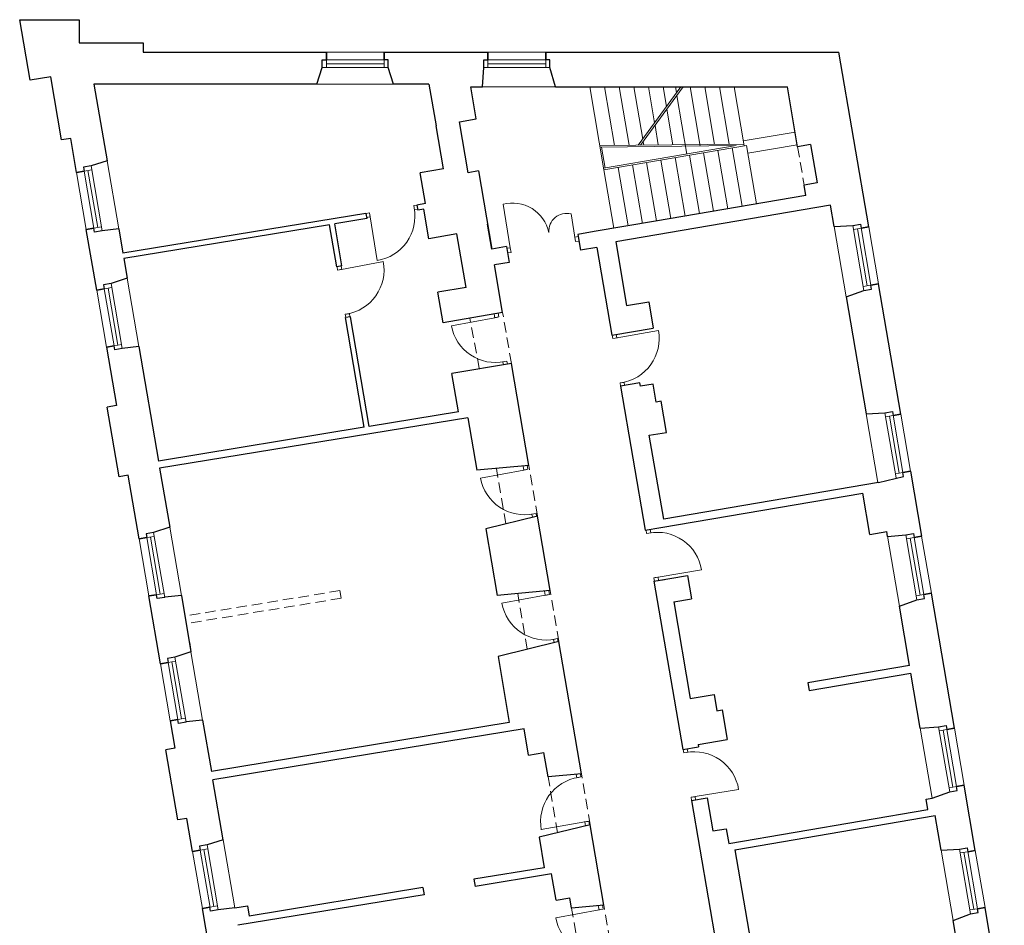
# Model space of a CAD drawing. Header units: millimetres. Extents: x 6904000 to 7075021, y 297772 to 407623.
# Tile 68 of 91: x 7070188 to 7071141, y 323197 to 324074. Entities that reach past the tile are written whole.
import ezdxf

# ---------------------------------------------------------------- set-up
doc = ezdxf.new("R2010")
doc.units = ezdxf.units.MM
doc.linetypes.add('MCS - 2 piętro - koncepcja (2026.04.17)_do wysłania$0$DASHED', pattern=[19.05, 12.7, -6.35])
for name, color, linetype, lineweight in [('MCS - 2 piętro - koncepcja (2026.04.17)_do wysłania$0$Drzwi i okna', 8, 'Continuous', 9), ('MCS - 2 piętro - koncepcja (2026.04.17)_do wysłania$0$Przekrojowa', 8, 'Continuous', 25), ('MCS - 2 piętro - koncepcja (2026.04.17)_do wysłania$0$Ramka', 8, 'Continuous', 9), ('MCS - 2 piętro - koncepcja (2026.04.17)_do wysłania$0$Widokowa', 8, 'Continuous', 9)]:
    doc.layers.add(name, color=color, linetype=linetype, lineweight=lineweight)

# ---------------------------------------------------------------- blocks, each defined once
blk = doc.blocks.new('MCS - 2 piętro - koncepcja (2026.04.17)_do wysłania$0$zw$2918')
at = {"layer": 'MCS - 2 piętro - koncepcja (2026.04.17)_do wysłania$0$Drzwi i okna', "color": 0}
for p, q in [((763.4, -360), (769.2, -359.1)), ((764.8, -368.9), (763.4, -360)), ((950.2, -441.6), (936.3, -357.3)), ((677.6, -373.9), (670.5, -375.1)), ((679, -382.8), (677.6, -373.9)), ((764.7, -367.9), (770.3, -367)), ((1076.8, -429.8), (1067.9, -376)), ((671.9, -383), (678.9, -381.8)), ((678.9, -381.8), (692.5, -466.2)), ((1075.3, -420.9), (1081.8, -419.8)), ((1075.3, -420.9), (1076.8, -429.8)), ((1076.8, -429.8), (1083.3, -428.7)), ((950.2, -441.6), (943.7, -442.7)), ((951.7, -450.5), (945.2, -451.6)), ((950.2, -441.6), (951.7, -450.5)), ((620.3, -484.1), (704.4, -468.5)), ((615.9, -484.8), (614.8, -478.3)), ((624.8, -483.3), (615.9, -484.8)), ((623.8, -483.5), (622.7, -477)), ((639.5, -569), (630.7, -570.5)), ((630.7, -570.5), (631.8, -576.8)), ((639.7, -575.5), (638.6, -569.1)), ((919, -570.3), (920.3, -577.2)), ((928.1, -575.7), (926.8, -568.6)), ((920.3, -577.2), (836.2, -592.7)), ((919.3, -577.4), (928.1, -575.7)), ((1153.2, -616.9), (1237.4, -602)), ((1156.7, -616.3), (1155.6, -609.8)), ((1148.8, -617.6), (1147.7, -611.1)), ((1157.7, -616.2), (1148.8, -617.6)), ((935, -662.8), (943.9, -661.2)), ((936, -662.7), (937, -668.3)), ((943.9, -661.2), (944.9, -667)), ((1171.8, -701.9), (1162.9, -703.4)), ((1162.9, -703.4), (1164, -709.8)), ((1171.8, -708.5), (1170.8, -702.1)), ((976.6, -872), (892.5, -887.5)), ((975.4, -865.1), (976.6, -872)), ((975.6, -872.2), (984.5, -870.6)), ((984.5, -870.6), (983.2, -863.5)), ((991.4, -957.7), (1000.2, -956.1)), ((992.3, -957.5), (993.4, -963.1)), ((1000.2, -956.1), (1001.3, -961.8)), ((1214.4, -995), (1213.3, -988.5)), ((1222.3, -993.7), (1221.2, -987.2)), ((1223.3, -993.5), (1214.4, -995)), ((1236.4, -1079.4), (1320.8, -1065.5)), ((1237.4, -1079.3), (1228.5, -1080.7)), ((1228.5, -1080.7), (1229.6, -1087.1)), ((1237.5, -1085.8), (1236.4, -1079.4)), ((1026, -1113.1), (1024.7, -1106)), ((1018.1, -1114.5), (934, -1130)), ((1016.6, -1106.5), (1018.1, -1114.5)), ((1017.1, -1114.7), (1026, -1113.1)), ((1032.8, -1200.2), (1041.7, -1198.5)), ((1033.8, -1200), (1035, -1206.3)), ((1041.7, -1198.5), (1042.8, -1204.4)), ((1286.2, -1419.9), (1285.2, -1413.4)), ((1295.1, -1418.5), (1286.2, -1419.9)), ((1294.1, -1418.6), (1293, -1412.1)), ((1079.3, -1467.8), (1078.1, -1461.3)), ((1078.3, -1468), (1087.1, -1466.4)), ((1087.1, -1466.4), (1086.1, -1460.7)), ((1309.2, -1504.2), (1300.4, -1505.7)), ((1300.4, -1505.7), (1301.4, -1512.1)), ((1308.2, -1504.4), (1392.6, -1490.5)), ((1309.3, -1510.8), (1308.2, -1504.4)), ((1094.6, -1553.4), (1010.4, -1568.4)), ((1093.6, -1553.5), (1102.4, -1552)), ((1095.9, -1561.1), (1094.6, -1553.4)), ((1102.4, -1552), (1103.7, -1559.1)), ((1120.8, -1715.6), (1122.3, -1723.7)), ((1130.1, -1722.2), (1128.8, -1714.9)), ((1122.3, -1723.7), (1038.2, -1739.1)), ((1121.3, -1723.8), (1130.1, -1722.2))]:
    blk.add_line(p, q, dxfattribs=at)
at = {"layer": 'MCS - 2 piętro - koncepcja (2026.04.17)_do wysłania$0$Drzwi i okna', "color": 0, "ltscale": 1.6}
for centre, radius, start, end in [((954.4, -427), 72.1, 11.9188, 104.5567), ((678.9, -380.6), 86.7, 279.0709, 10.6815), ((1059.5, -409.7), 34.7, 75.9366, 184.1291), ((619.1, -484.5), 86.7, 278.9985, 10.6091), ((921.5, -577.1), 86.7, 190.2929, 281.9036), ((1152, -617.3), 86.7, 278.5629, 10.1735), ((977.9, -872), 86.7, 190.2929, 281.9036), ((1235.2, -1079.4), 86.7, 9.2331, 100.8437), ((1019.4, -1114.5), 86.7, 190.2929, 281.9036), ((1307, -1504.4), 86.7, 9.2331, 100.8437), ((1095.7, -1553), 86.7, 98.6519, 190.2626), ((1123.5, -1723.6), 86.7, 190.2929, 281.9036)]:
    blk.add_arc(centre, radius, start, end, dxfattribs=at)
at = {"layer": 'MCS - 2 piętro - koncepcja (2026.04.17)_do wysłania$0$Drzwi i okna', "color": 0}
for centre, start, end in [((755.5, -366), 187.546, 190.8446), ((621.9, -492.7), 278.1438, 281.4424), ((937.8, -653.4), 98.7681, 102.0666), ((1154.7, -625.5), 277.7082, 281.0068), ((994.1, -948.3), 98.7681, 102.0666), ((1220.4, -1002.9), 277.7082, 281.0068), ((1035.6, -1190.7), 98.7681, 102.0666), ((1292.2, -1427.9), 277.7082, 281.0068), ((1084.2, -1475.9), 278.4889, 281.7875), ((1139.7, -1799.9), 98.7681, 102.0666)]:
    blk.add_arc(centre, 78.2, start, end, dxfattribs=at)
at = {"layer": 'MCS - 2 piętro - koncepcja (2026.04.17)_do wysłania$0$Przekrojowa', "color": 0, "ltscale": 1.6}
for p, q in [((20.1, -117.3), (0, 0)), ((0, 0), (115, 0)), ((115, 0), (115, -45)), ((115, -45), (239, -45)), ((239, -45), (239, -63)), ((239, -63), (594, -63)), ((706, -63), (907, -63)), ((1019, -63), (1586.8, -63)), ((1644.6, -401), (1586.8, -63)), ((575.7, -125), (586.2, -92.8)), ((724.3, -125), (713.8, -92.8)), ((896.4, -129.9), (899.2, -92.8)), ((1038.1, -129.9), (1026.8, -92.8)), ((60.2, -110.4), (20.1, -117.3)), ((81.1, -232.8), (60.2, -110.4)), ((575.7, -125), (143.8, -125)), ((143.8, -125), (169.2, -273.1)), ((792.8, -125), (724.3, -125)), ((792.8, -125), (806.6, -205.4)), ((884.5, -192.1), (873.9, -129.9)), ((873.9, -129.9), (896.4, -129.9)), ((1038.1, -129.9), (1048.7, -129.9)), ((1048.7, -129.9), (1487.3, -129.9)), ((1506.9, -246.1), (1487.3, -129.9)), ((820.8, -288.6), (806.6, -205.4)), ((852, -197.7), (884.5, -192.1)), ((868.8, -296.3), (852, -197.7)), ((98.9, -229.8), (81.1, -232.8)), ((110.2, -295.8), (98.9, -229.8)), ((1531.7, -241.8), (1506.9, -246.1)), ((1531.7, -241.8), (1544.4, -315.9)), ((169.2, -273.1), (138.2, -283.2)), ((820.8, -288.6), (776, -296.3)), ((786.2, -356.1), (776, -296.3)), ((888.5, -292.9), (868.8, -296.3)), ((888.5, -292.9), (914.4, -444.3)), ((1544.4, -315.9), (1519.4, -320.2)), ((1522.7, -340.3), (1519.4, -320.2)), ((1522.7, -340.3), (1231.6, -390.1)), ((786.2, -356.1), (769.2, -358.9)), ((769.2, -358.9), (770.9, -369)), ((1570.5, -359.3), (1154.5, -430.4)), ((1577.8, -400.7), (1570.5, -359.3)), ((670.5, -375.1), (199.8, -452.3)), ((670.5, -375.1), (672.2, -385.2)), ((782.8, -367), (770.9, -369)), ((792.5, -424.2), (782.8, -367)), ((600.2, -397), (201.5, -462.3)), ((614.1, -478.4), (600.2, -397)), ((672.2, -385.2), (610.1, -395.3)), ((624, -476.8), (610.1, -395.3)), ((914.4, -444.3), (906.1, -395.8)), ((1231.6, -390.1), (1112.7, -410.4)), ((1577.8, -400.7), (1613.9, -398.4)), ((149.1, -523.5), (129, -406.2)), ((191.8, -405.2), (159.6, -408.7)), ((191.8, -405.2), (199.8, -452.3)), ((846.8, -414.9), (792.5, -424.2)), ((864.5, -518.4), (846.8, -414.9)), ((1112.7, -410.4), (1081.1, -415.8)), ((1081.1, -415.8), (1086.3, -446.4)), ((1154.5, -430.4), (1175.6, -553.6)), ((943.1, -439.4), (914.4, -444.3)), ((943.1, -439.4), (948.3, -470)), ((1117.9, -441), (1086.3, -446.4)), ((1117.9, -441), (1147.1, -611.2)), ((201.5, -462.3), (208.1, -500.8)), ((948.3, -470), (919.7, -474.9)), ((935.4, -567.2), (919.7, -474.9)), ((624, -476.8), (614.1, -478.4)), ((208.1, -500.8), (177.1, -510.9)), ((1706.6, -763.8), (1663.4, -511.4)), ((864.5, -518.4), (810.2, -527.7)), ((820.4, -586.8), (810.2, -527.7)), ((1600.9, -536.9), (1635.4, -524.1)), ((1175.6, -553.6), (1218.5, -546.3)), ((1218.5, -546.3), (1227.3, -597.5)), ((1600.9, -536.9), (1639.6, -763.5)), ((935.4, -567.2), (820.4, -586.8)), ((640.8, -575.3), (631, -576.9)), ((667.3, -789.3), (631, -576.9)), ((677.2, -787.7), (640.8, -575.3)), ((1147.1, -611.2), (1227.3, -597.5)), ((168, -633.9), (187.4, -747.3)), ((230.7, -632.9), (198.5, -636.4)), ((230.7, -632.9), (268.6, -854.6)), ((952.3, -665.7), (837.2, -685.4)), ((986, -863), (952.3, -665.7)), ((849.8, -759.3), (837.2, -685.4)), ((1201.3, -703.4), (1164, -709.8)), ((1202.4, -709.9), (1201.3, -703.4)), ((1164, -709.8), (1211.7, -988.7)), ((1226.8, -705.7), (1202.4, -709.9)), ((1232.8, -740.6), (1226.8, -705.7)), ((1242.7, -738.9), (1232.8, -740.6)), ((1253, -799.1), (1242.7, -738.9)), ((187.4, -747.3), (169.6, -750.3)), ((192.7, -885.4), (169.6, -750.3)), ((849.8, -759.3), (677.2, -787.7)), ((1639.6, -763.5), (1676, -761.1)), ((867.8, -770.8), (271, -868.7)), ((867.8, -770.8), (885.2, -872.3)), ((667.3, -789.3), (268.6, -854.6)), ((1219.4, -804.8), (1253, -799.1)), ((1182.4, -817.2), (1182.4, -817.2)), ((1247.4, -967.4), (1219.4, -804.8)), ((271, -868.7), (290.5, -982.8)), ((986, -863), (885.2, -872.3)), ((1725.5, -874.2), (1747, -1000.4)), ((210.4, -882.3), (192.7, -885.4)), ((231.5, -1005.5), (210.4, -882.3)), ((1663.3, -896.3), (1247.4, -967.4)), ((1242.1, -983.5), (1633.1, -916.7)), ((1646.8, -996.7), (1633.1, -916.7)), ((1002.9, -961.6), (902.6, -986)), ((1027.5, -1105.5), (1002.9, -961.6)), ((290.5, -982.8), (259.5, -992.9)), ((902.6, -986), (924.6, -1115)), ((1211.7, -988.7), (1242.1, -983.5)), ((1646.8, -996.7), (1679.4, -991.1)), ((1681, -1001), (1679.4, -991.1)), ((1681, -1001), (1716.4, -997.7)), ((1228.6, -1087.3), (1259, -1082.1)), ((1228.6, -1087.3), (1248.8, -1083.8)), ((1259, -1082.1), (1293.5, -1076.2)), ((1293.5, -1076.2), (1301.3, -1121.5)), ((1027.5, -1105.5), (924.6, -1115)), ((1228.6, -1087.3), (1284.5, -1413.5)), ((272.8, -1247), (250.4, -1115.9)), ((313.1, -1114.9), (280.9, -1118.4)), ((313.1, -1114.9), (331.8, -1224.3)), ((1266.8, -1127.4), (1301.3, -1121.5)), ((1704.1, -1135.7), (1737.9, -1123.4)), ((1810.6, -1372), (1765.9, -1110.8)), ((1266.8, -1127.4), (1298.9, -1314.7)), ((1723.7, -1250.3), (1704.1, -1135.7)), ((328.7, -1206.3), (331.8, -1224.3)), ((1044.3, -1204), (926.5, -1232.8)), ((1088.2, -1460.3), (1044.3, -1204)), ((331.8, -1224.3), (300.8, -1234.4)), ((926.5, -1232.8), (948.4, -1361.1)), ((1723.7, -1250.3), (1526.9, -1284)), ((1529.3, -1298.8), (1726.2, -1265.1)), ((1744.4, -1371.7), (1726.2, -1265.1)), ((1526.9, -1284), (1529.3, -1298.8)), ((1298.9, -1314.7), (1345.2, -1306.8)), ((1345.2, -1306.8), (1350.6, -1338.3)), ((1350.6, -1338.3), (1360.5, -1336.6)), ((1360.5, -1336.6), (1370.3, -1393.8)), ((291.7, -1357.4), (300.8, -1410.7)), ((354.4, -1356.4), (322.2, -1359.9)), ((354.4, -1356.4), (371.4, -1455.7)), ((948.4, -1361.1), (371.4, -1455.7)), ((977.1, -1372.9), (374.1, -1471.7)), ((985.8, -1424), (977.1, -1372.9)), ((1744.4, -1371.7), (1780, -1369.3)), ((300.8, -1410.7), (283, -1413.7)), ((1284.5, -1413.5), (1314.9, -1408.3)), ((1314.1, -1403.4), (1370.3, -1393.8)), ((1314.1, -1403.4), (1314.9, -1408.3)), ((306.3, -1549.7), (283, -1413.7)), ((985.8, -1424), (1015.4, -1419)), ((1023.5, -1466.3), (1015.4, -1419)), ((1088.2, -1460.3), (1023.5, -1466.3)), ((394, -1588), (374.1, -1471.7)), ((1851, -1608.5), (1829.5, -1482.4)), ((1767.7, -1507.6), (1801.4, -1495)), ((1301.4, -1512.1), (1331.8, -1506.9)), ((1301.4, -1512.1), (1349.9, -1795)), ((1331.8, -1506.9), (1342.8, -1571)), ((1755.8, -1509.6), (1767.7, -1507.6)), ((1759.2, -1529.2), (1755.8, -1509.6)), ((1373.3, -1595.2), (1759.2, -1529.2)), ((1385.2, -1607.3), (1773.4, -1541)), ((1784.9, -1608.2), (1773.4, -1541)), ((324, -1546.7), (306.3, -1549.7)), ((335, -1610.7), (324, -1546.7)), ((1105, -1558.9), (1005.9, -1583.1)), ((1131.6, -1714.6), (1105, -1558.9)), ((1342.8, -1571), (1368.4, -1566.6)), ((1368.4, -1566.6), (1373.3, -1595.2)), ((394, -1588), (363, -1598.1)), ((1005.9, -1583.1), (1016, -1642.1)), ((1385.2, -1607.3), (1415.4, -1783.7)), ((1784.9, -1608.2), (1820.4, -1605.9)), ((1016, -1642.1), (879.6, -1664.5)), ((1030.2, -1654), (882, -1678.3)), ((1039, -1705.1), (1030.2, -1654)), ((879.6, -1664.5), (882, -1678.3)), ((783.3, -1694.4), (422.3, -1753.6)), ((780.9, -1680.6), (444.6, -1735.8)), ((780.9, -1680.6), (783.3, -1694.4)), ((416.6, -1720.1), (441.3, -1716.1)), ((441.3, -1716.1), (444.6, -1735.8)), ((1039, -1705.1), (1065.6, -1700.6)), ((1069, -1720.4), (1065.6, -1700.6)), ((1131.6, -1714.6), (1069, -1720.4)), ((375.3, -1846.3), (353.9, -1721.1)), ((416.6, -1720.1), (384.4, -1723.7)), ((1808.1, -1744.1), (1841.9, -1731.6)), ((1907.2, -1936.8), (1869.9, -1718.9)), ((1834, -1895.8), (1808.1, -1744.1))]:
    blk.add_line(p, q, dxfattribs=at)
at = {"layer": 'MCS - 2 piętro - koncepcja (2026.04.17)_do wysłania$0$Przekrojowa', "color": 0}
for p, q in [((594, -78), (594, -63)), ((594, -63), (594, -78)), ((706, -78), (706, -63)), ((706, -63), (706, -78)), ((907, -78), (907, -63)), ((907, -63), (907, -78)), ((1019, -78), (1019, -63)), ((1019, -63), (1019, -78)), ((586.2, -92.8), (586.2, -78)), ((586.2, -78), (594, -78)), ((713.8, -78), (706, -78)), ((713.8, -92.8), (713.8, -78)), ((899.2, -92.8), (899.2, -78)), ((899.2, -78), (907, -78)), ((1026.8, -78), (1019, -78)), ((1026.8, -92.8), (1026.8, -78)), ((138.2, -283.2), (123.6, -285.7)), ((123.6, -285.7), (124.9, -293.3)), ((124.9, -293.3), (110.2, -295.8)), ((110.2, -295.8), (124.9, -293.3)), ((1613.9, -398.4), (1628.5, -395.9)), ((1628.5, -395.9), (1629.8, -403.6)), ((143.8, -403.7), (129, -406.2)), ((129, -406.2), (143.8, -403.7)), ((145.1, -411.4), (143.8, -403.7)), ((159.7, -408.9), (145.1, -411.4)), ((1629.8, -403.6), (1644.6, -401)), ((1644.6, -401), (1629.8, -403.6)), ((177.1, -510.9), (162.5, -513.3)), ((162.5, -513.3), (163.8, -521)), ((1648.7, -513.9), (1663.4, -511.4)), ((1663.4, -511.4), (1648.7, -513.9)), ((1650, -521.6), (1648.7, -513.9)), ((163.8, -521), (149.1, -523.5)), ((149.1, -523.5), (163.8, -521)), ((1635.4, -524.1), (1650, -521.6)), ((182.7, -631.4), (168, -633.9)), ((168, -633.9), (182.7, -631.4)), ((184, -639.1), (182.7, -631.4)), ((198.6, -636.6), (184, -639.1)), ((1676, -761.1), (1690.5, -758.6)), ((1690.5, -758.6), (1691.9, -766.3)), ((1691.9, -766.3), (1706.6, -763.8)), ((1706.6, -763.8), (1691.9, -766.3)), ((1710.7, -876.7), (1725.5, -874.2)), ((1725.5, -874.2), (1710.7, -876.7)), ((1712, -884.4), (1710.7, -876.7)), ((1663.3, -896.3), (1712, -884.4)), ((246.2, -1003), (231.5, -1005.5)), ((231.5, -1005.5), (246.2, -1003)), ((259.5, -992.9), (244.9, -995.4)), ((244.9, -995.4), (246.2, -1003)), ((1716.4, -997.7), (1731, -995.2)), ((1731, -995.2), (1732.3, -1002.9)), ((1732.3, -1002.9), (1747, -1000.4)), ((1747, -1000.4), (1732.3, -1002.9)), ((265.1, -1113.4), (250.4, -1115.9)), ((250.4, -1115.9), (265.1, -1113.4)), ((266.4, -1121.1), (265.1, -1113.4)), ((281, -1118.6), (266.4, -1121.1)), ((1737.9, -1123.4), (1752.5, -1120.9)), ((1751.2, -1113.3), (1765.9, -1110.8)), ((1765.9, -1110.8), (1751.2, -1113.3)), ((1752.5, -1120.9), (1751.2, -1113.3)), ((300.8, -1234.4), (286.2, -1236.8)), ((286.2, -1236.8), (287.5, -1244.5)), ((287.5, -1244.5), (272.8, -1247)), ((272.8, -1247), (287.5, -1244.5)), ((306.4, -1354.9), (291.7, -1357.4)), ((291.7, -1357.4), (306.4, -1354.9)), ((307.7, -1362.6), (306.4, -1354.9)), ((322.3, -1360.1), (307.7, -1362.6)), ((1780, -1369.3), (1794.5, -1366.8)), ((1794.5, -1366.8), (1795.9, -1374.5)), ((1795.9, -1374.5), (1810.6, -1372)), ((1810.6, -1372), (1795.9, -1374.5)), ((1814.7, -1484.9), (1829.5, -1482.4)), ((1829.5, -1482.4), (1814.7, -1484.9)), ((1816, -1492.5), (1814.7, -1484.9)), ((1801.4, -1495), (1816, -1492.5)), ((363, -1598.1), (348.4, -1600.6)), ((348.4, -1600.6), (349.7, -1608.2)), ((349.7, -1608.2), (335, -1610.7)), ((335, -1610.7), (349.7, -1608.2)), ((1820.4, -1605.9), (1835, -1603.4)), ((1835, -1603.4), (1836.3, -1611.1)), ((1836.3, -1611.1), (1851, -1608.5)), ((1851, -1608.5), (1836.3, -1611.1)), ((368.6, -1718.6), (353.9, -1721.1)), ((353.9, -1721.1), (368.6, -1718.6)), ((369.9, -1726.3), (368.6, -1718.6)), ((384.5, -1723.8), (369.9, -1726.3)), ((1841.9, -1731.6), (1856.5, -1729.1)), ((1855.2, -1721.5), (1869.9, -1718.9)), ((1869.9, -1718.9), (1855.2, -1721.5)), ((1856.5, -1729.1), (1855.2, -1721.5))]:
    blk.add_line(p, q, dxfattribs=at)
at = {"layer": 'MCS - 2 piętro - koncepcja (2026.04.17)_do wysłania$0$Widokowa', "color": 0, "ltscale": 1.6}
for p, q in [((706, -63), (594, -63)), ((1019, -63), (907, -63)), ((724.3, -125), (575.7, -125)), ((1038.1, -129.9), (896.4, -129.9)), ((1104.1, -129.9), (1131.6, -290.7)), ((1132.5, -129.9), (1152, -243.5)), ((1160.9, -129.9), (1180.3, -243.2)), ((1189.3, -129.9), (1206.7, -231.2)), ((1198.1, -242.9), (1280.4, -129.9)), ((1202.6, -243.2), (1285, -129.9)), ((1217.7, -129.9), (1229.7, -199.6)), ((1246.2, -129.9), (1252.7, -168)), ((1270.2, -129.9), (1272.1, -141.3)), ((1298.6, -129.9), (1318.2, -244.7)), ((1327, -129.9), (1346, -241.4)), ((1355.4, -129.9), (1374.4, -241.1)), ((1383.8, -129.9), (1403.3, -244.3)), ((1273, -146.5), (1292.4, -260.2)), ((1253.6, -173.2), (1265.4, -242.3)), ((1230.6, -204.8), (1237, -242.6)), ((1401.5, -234.5), (1501.9, -217.7)), ((1123.6, -243.8), (1402.8, -240.8)), ((1124.1, -246.8), (1387.5, -243.9)), ((1134.1, -287.3), (1127.1, -246.8)), ((1387.5, -243.9), (1131.1, -287.8)), ((1407.6, -243.5), (1131.6, -290.7)), ((1207.6, -236.4), (1208.7, -242.9)), ((1407.6, -243.5), (1427, -356.7)), ((1410.2, -258.4), (1506.2, -242.4)), ((1297.2, -262.4), (1316.6, -375.6)), ((1324.8, -257.7), (1344.2, -370.8)), ((1352.4, -253), (1371.8, -366.1)), ((1380, -248.3), (1399.4, -361.4)), ((169.2, -273.1), (191.8, -405.2)), ((1159.2, -286), (1178.6, -399.2)), ((1186.8, -281.3), (1206.2, -394.4)), ((1214.4, -276.6), (1233.8, -389.7)), ((1242, -271.9), (1261.4, -385)), ((1269.6, -267.1), (1289, -380.3)), ((110.2, -295.8), (129, -406.2)), ((1131.6, -290.7), (1151, -403.9)), ((1600.9, -536.9), (1577.8, -400.7)), ((1663.4, -511.4), (1644.6, -401)), ((208.1, -500.8), (230.7, -632.9)), ((149.1, -523.5), (168, -633.9)), ((1662.4, -896.5), (1639.6, -763.5)), ((1725.5, -874.2), (1706.6, -763.8)), ((290.5, -982.8), (313.1, -1114.9)), ((231.5, -1005.5), (250.4, -1115.9)), ((1704.1, -1135.7), (1680.9, -1000.1)), ((1765.9, -1110.8), (1747, -1000.4)), ((331.8, -1224.3), (354.4, -1356.4)), ((272.8, -1247), (291.7, -1357.4)), ((1767.6, -1507.4), (1744.4, -1371.7)), ((1829.5, -1482.4), (1810.6, -1372)), ((394, -1588), (416.6, -1720.1)), ((335, -1610.7), (353.9, -1721.1)), ((1808.1, -1744.1), (1784.9, -1608.2)), ((1869.9, -1718.9), (1851, -1608.5))]:
    blk.add_line(p, q, dxfattribs=at)
at = {"layer": 'MCS - 2 piętro - koncepcja (2026.04.17)_do wysłania$0$Widokowa', "color": 0}
for p, q in [((586.2, -92.8), (713.8, -92.8)), ((593.8, -78), (706, -78)), ((594, -78), (594, -92.8)), ((594, -85.4), (706, -85.4)), ((706, -78), (706, -92.8)), ((899.2, -92.8), (1026.8, -92.8)), ((906.8, -78), (1019, -78)), ((907, -78), (907, -92.8)), ((907, -85.4), (1019, -85.4)), ((1019, -78), (1019, -92.8)), ((159.7, -408.9), (138.2, -283.2)), ((124.9, -293.3), (139.5, -290.8)), ((143.8, -403.9), (124.9, -293.3)), ((151.1, -402.5), (132.2, -292.1)), ((1613.9, -398.4), (1635.4, -524.1)), ((143.8, -403.7), (158.4, -401.2)), ((1629.8, -403.6), (1615.2, -406)), ((1622.5, -404.8), (1641.4, -515.2)), ((1629.8, -403.3), (1648.7, -513.9)), ((198.6, -636.6), (177.1, -510.9)), ((1648.7, -513.9), (1634.1, -516.4)), ((163.8, -521), (178.4, -518.5)), ((182.7, -631.6), (163.8, -521)), ((190, -630.2), (171.1, -519.8)), ((182.7, -631.4), (197.3, -628.9)), ((1676, -761.1), (1697.5, -886.9)), ((1691.9, -766.3), (1677.3, -768.8)), ((1684.6, -767.5), (1703.4, -877.9)), ((1691.8, -766.1), (1710.7, -876.7)), ((1710.7, -876.7), (1696.1, -879.2)), ((246.2, -1003), (260.8, -1000.5)), ((265.2, -1113.6), (246.2, -1003)), ((272.4, -1112.2), (253.5, -1001.8)), ((281, -1118.6), (259.5, -992.9)), ((1716.4, -997.7), (1737.9, -1123.4)), ((1732.3, -1002.9), (1717.7, -1005.4)), ((1725, -1004.1), (1743.9, -1114.5)), ((1732.3, -1002.6), (1751.2, -1113.3)), ((265.1, -1113.4), (279.7, -1110.9)), ((1751.2, -1113.3), (1736.6, -1115.8)), ((322.3, -1360.1), (300.8, -1234.4)), ((287.5, -1244.5), (302.1, -1242)), ((306.5, -1355.1), (287.5, -1244.5)), ((313.7, -1353.7), (294.8, -1243.3)), ((306.4, -1354.9), (321, -1352.4)), ((1780, -1369.3), (1801.4, -1495)), ((1795.9, -1374.5), (1781.3, -1377)), ((1788.6, -1375.7), (1807.4, -1486.1)), ((1795.8, -1374.3), (1814.7, -1484.9)), ((1814.7, -1484.9), (1800.1, -1487.4)), ((384.5, -1723.8), (363, -1598.1)), ((349.7, -1608.2), (364.3, -1605.7)), ((368.7, -1718.9), (349.7, -1608.2)), ((375.9, -1717.4), (357, -1607)), ((1820.4, -1605.9), (1841.9, -1731.6)), ((1836.3, -1611.1), (1821.7, -1613.6)), ((1829, -1612.3), (1847.9, -1722.7)), ((1836.3, -1610.8), (1855.2, -1721.5)), ((368.6, -1718.6), (383.2, -1716.1)), ((1855.2, -1721.5), (1840.6, -1724))]:
    blk.add_line(p, q, dxfattribs=at)
at = {"layer": 'MCS - 2 piętro - koncepcja (2026.04.17)_do wysłania$0$Widokowa', "color": 0, "linetype": 'MCS - 2 piętro - koncepcja (2026.04.17)_do wysłania$0$DASHED', "ltscale": 1.6}
for p, q in [((1506.9, -246.1), (1519.4, -320.2)), ((952.3, -665.7), (935.4, -567.2)), ((890.3, -675.7), (871.9, -578)), ((941.8, -976.5), (923.4, -868.8)), ((1002.9, -961.6), (986, -863)), ((620.2, -1105.5), (319.9, -1154.8)), ((620.2, -1105.5), (622.8, -1120.3)), ((1044.3, -1204), (1027.5, -1105.5)), ((622.8, -1120.3), (322.5, -1169.5)), ((983.2, -1218.9), (964.8, -1111.3)), ((1042, -1574.3), (1023.5, -1466.3)), ((1105, -1558.9), (1088.2, -1460.3)), ((1148.5, -1813.2), (1131.6, -1714.6)), ((1087.4, -1828.1), (1069, -1720.4))]:
    blk.add_line(p, q, dxfattribs=at)

msp = doc.modelspace()

# ---------------------------------------------------------------- block references
at = {"layer": 'MCS - 2 piętro - koncepcja (2026.04.17)_do wysłania$0$Ramka', "xscale": 0.5, "yscale": 0.5, "zscale": 0.5}
msp.add_blockref('MCS - 2 piętro - koncepcja (2026.04.17)_do wysłania$0$zw$2918', (7070187.87, 324074.24), dxfattribs=at)

doc.saveas('drawing.dxf')
